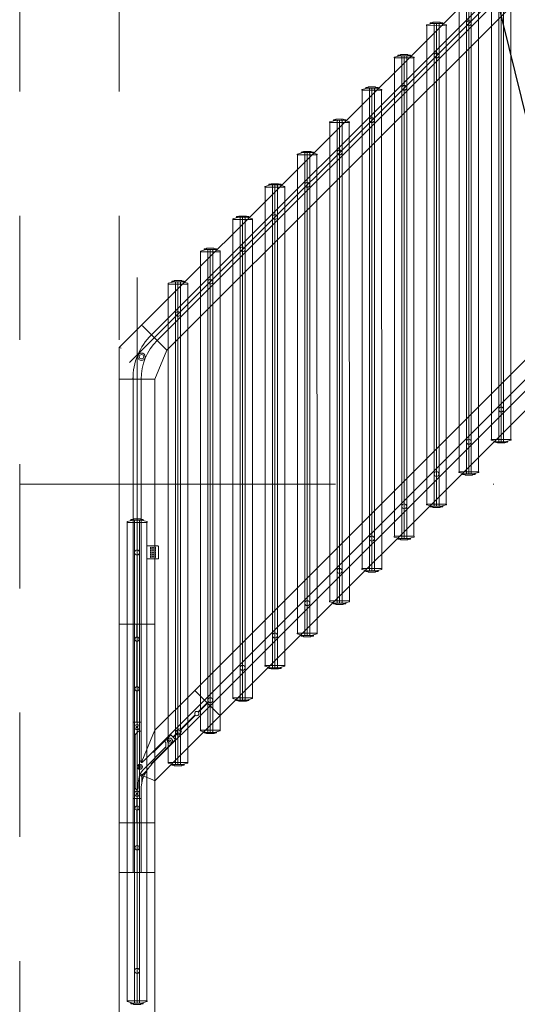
# Model space of a CAD drawing. Header units: metres. Extents: x -10951 to 10441, y -17253 to 1447.
# Tile 12 of 54: x -9071 to -8971, y -15445 to -15247. Entities that reach past the tile are written whole.
import ezdxf
from ezdxf.enums import TextEntityAlignment as Align

# ---------------------------------------------------------------- set-up
doc = ezdxf.new("R2010")
doc.units = ezdxf.units.M
doc.header["$MEASUREMENT"] = 0
for name, pattern in [('8', [0.5, 0.25, -0.25]), ('ACAD_ISO02W100', [15, 12, -3]), ('DASHDOT', [25.4, 12.7, -6.35, 0, -6.35])]:
    doc.linetypes.add(name, pattern=pattern)
for name, color, linetype, lineweight in [('#elektryczne', 8, 'Continuous', 20), ('A_B.CIENKIE', 8, 'Continuous', 9), ('A_OSIE', 8, 'Continuous', 13), ('A_OZACZENIE DRZWI', 8, 'Continuous', 13), ('A_OZNACZENIA OKIEN', 8, 'Continuous', 13), ('A_STOLARKA', 8, 'Continuous', 5), ('EB_UZIEMIENIE', 1, 'ACAD_ISO02W100', 30)]:
    doc.layers.add(name, color=color, linetype=linetype, lineweight=lineweight)
doc.styles.add('m1_romans', font='romans.shx', dxfattribs={"width": 0.8})

# ---------------------------------------------------------------- blocks, each defined once
blk = doc.blocks.new('podkład')
at = {"layer": 'A_B.CIENKIE', "color": 8, "linetype": '8', "ltscale": 100}
for p, q in [((11573.49, -2008.7), (11573.49, -4224.7)), ((11593.49, -2008.7), (11593.49, -4188.5))]:
    blk.add_line(p, q, dxfattribs=at)
at = {"layer": 'A_OSIE', "color": 8, "linetype": 'DASHDOT', "ltscale": 5}
blk.add_line((11573.49, -2412.72), (12973.49, -2412.72), dxfattribs=at)
at = {"layer": 'A_STOLARKA', "color": 8}
for p, q in [((11598.01, -2380.69), (11717.87, -2260.83)), ((11595.55, -2388.23), (11716.88, -2266.91)), ((11599.99, -2382.67), (11716.32, -2266.34)), ((11603.1, -2385.78), (11722.96, -2265.92)), ((11601.12, -2383.8), (11717.45, -2267.48)), ((11668.36, -2403.72), (11668.36, -2307.44)), ((11669.82, -2404.06), (11669.82, -2307.09)), ((11670.32, -2306.97), (11670.32, -2404.17)), ((11670.82, -2307.09), (11670.82, -2404.06)), ((11672.29, -2307.44), (11672.29, -2403.72)), ((11661.86, -2410.22), (11661.86, -2313.94)), ((11663.32, -2410.56), (11663.32, -2313.59)), ((11663.82, -2313.47), (11663.82, -2410.67)), ((11664.32, -2313.59), (11664.32, -2410.56)), ((11665.79, -2313.94), (11665.79, -2410.22)), ((11655.32, -2320.3), (11656.52, -2319.99)), ((11655.32, -2320.45), (11659.32, -2320.44)), ((11655.36, -2416.72), (11655.36, -2320.45)), ((11656.07, -2319.92), (11656.07, -2320.1)), ((11656.52, -2319.99), (11656.07, -2319.99)), ((11656.11, -2319.87), (11656.57, -2319.79)), ((11656.52, -2319.99), (11656.57, -2319.99)), ((11656.52, -2319.99), (11658.12, -2319.99)), ((11656.57, -2319.99), (11656.57, -2319.79)), ((11656.62, -2319.74), (11658.02, -2319.74)), ((11656.92, -2319.99), (11656.82, -2320.09)), ((11656.82, -2417.06), (11656.82, -2320.09)), ((11657.72, -2319.99), (11656.92, -2319.99)), ((11657.32, -2319.97), (11657.32, -2417.17)), ((11657.82, -2320.09), (11657.72, -2319.99)), ((11657.82, -2320.09), (11657.82, -2417.06)), ((11658.07, -2319.79), (11658.53, -2319.87)), ((11658.07, -2319.99), (11658.07, -2319.79)), ((11658.07, -2319.99), (11658.12, -2319.99)), ((11658.57, -2319.99), (11658.12, -2319.99)), ((11658.12, -2319.99), (11659.32, -2320.29)), ((11658.57, -2320.1), (11658.57, -2319.92)), ((11659.29, -2320.44), (11659.29, -2416.72)), ((11649.57, -2326.42), (11649.57, -2326.6)), ((11649.61, -2326.37), (11650.07, -2326.29)), ((11650.07, -2326.49), (11650.07, -2326.29)), ((11650.12, -2326.24), (11651.52, -2326.24)), ((11651.57, -2326.29), (11652.03, -2326.37)), ((11651.57, -2326.49), (11651.57, -2326.29)), ((11652.07, -2326.6), (11652.07, -2326.42)), ((11648.82, -2326.8), (11650.02, -2326.49)), ((11648.82, -2326.95), (11652.82, -2326.94)), ((11648.86, -2423.22), (11648.86, -2326.95)), ((11650.02, -2326.49), (11649.57, -2326.49)), ((11650.02, -2326.49), (11650.07, -2326.49)), ((11650.02, -2326.49), (11651.62, -2326.49)), ((11650.42, -2326.49), (11650.32, -2326.59)), ((11650.32, -2423.56), (11650.32, -2326.59)), ((11651.22, -2326.49), (11650.42, -2326.49)), ((11650.82, -2326.47), (11650.82, -2423.67)), ((11651.32, -2326.59), (11651.22, -2326.49)), ((11651.32, -2326.59), (11651.32, -2423.56)), ((11651.57, -2326.49), (11651.62, -2326.49)), ((11652.07, -2326.49), (11651.62, -2326.49)), ((11651.62, -2326.49), (11652.82, -2326.79)), ((11652.78, -2326.94), (11652.79, -2423.22)), ((11642.32, -2333.3), (11643.52, -2333)), ((11642.32, -2333.45), (11646.32, -2333.44)), ((11642.36, -2429.72), (11642.36, -2333.45)), ((11643.07, -2332.92), (11643.07, -2333.1)), ((11643.52, -2332.99), (11643.07, -2332.99)), ((11643.11, -2332.87), (11643.57, -2332.79)), ((11643.52, -2332.99), (11643.57, -2332.99)), ((11643.52, -2333), (11645.12, -2332.99)), ((11643.57, -2333), (11643.57, -2332.8)), ((11643.62, -2332.75), (11645.02, -2332.74)), ((11643.92, -2332.99), (11643.82, -2333.09)), ((11643.82, -2430.06), (11643.82, -2333.09)), ((11644.72, -2332.99), (11643.92, -2332.99)), ((11644.32, -2332.97), (11644.32, -2430.17)), ((11644.82, -2333.09), (11644.72, -2332.99)), ((11644.82, -2333.09), (11644.82, -2430.06)), ((11645.07, -2332.79), (11645.53, -2332.87)), ((11645.07, -2332.99), (11645.07, -2332.79)), ((11645.07, -2332.99), (11645.12, -2332.99)), ((11645.57, -2332.99), (11645.12, -2332.99)), ((11645.12, -2332.99), (11646.32, -2333.29)), ((11645.57, -2333.1), (11645.57, -2332.92)), ((11646.28, -2333.44), (11646.29, -2429.72)), ((11635.82, -2339.8), (11637.02, -2339.5)), ((11635.82, -2339.95), (11639.82, -2339.94)), ((11635.86, -2436.22), (11635.86, -2339.95)), ((11636.57, -2339.42), (11636.57, -2339.61)), ((11637.02, -2339.49), (11636.57, -2339.49)), ((11636.61, -2339.37), (11637.07, -2339.29)), ((11637.02, -2339.49), (11637.07, -2339.49)), ((11637.02, -2339.5), (11638.62, -2339.49)), ((11637.07, -2339.5), (11637.07, -2339.3)), ((11637.12, -2339.25), (11638.52, -2339.24)), ((11637.42, -2339.5), (11637.32, -2339.6)), ((11637.32, -2436.56), (11637.32, -2339.59)), ((11638.22, -2339.49), (11637.42, -2339.5)), ((11637.82, -2339.47), (11637.82, -2436.67)), ((11638.32, -2339.59), (11638.22, -2339.49)), ((11638.32, -2339.59), (11638.32, -2436.56)), ((11638.57, -2339.29), (11639.03, -2339.37)), ((11638.57, -2339.49), (11638.57, -2339.29)), ((11638.57, -2339.49), (11638.62, -2339.49)), ((11639.07, -2339.49), (11638.62, -2339.49)), ((11638.62, -2339.49), (11639.82, -2339.79)), ((11639.07, -2339.6), (11639.07, -2339.42)), ((11639.78, -2339.94), (11639.79, -2436.22)), ((11717.79, -2345.12), (11608.69, -2454.22)), ((11629.32, -2346.3), (11630.52, -2346)), ((11630.07, -2345.92), (11630.07, -2346.11)), ((11630.52, -2345.99), (11630.07, -2345.99)), ((11630.11, -2345.87), (11630.57, -2345.79)), ((11630.52, -2345.99), (11630.57, -2345.99)), ((11630.52, -2346), (11632.12, -2345.99)), ((11630.57, -2346), (11630.57, -2345.8)), ((11630.62, -2345.75), (11632.02, -2345.74)), ((11630.92, -2346), (11630.82, -2346.1)), ((11630.82, -2443.06), (11630.82, -2346.1)), ((11631.72, -2346), (11630.92, -2346)), ((11631.32, -2345.97), (11631.32, -2443.17)), ((11631.82, -2346.09), (11631.72, -2346)), ((11631.82, -2346.09), (11631.82, -2443.06)), ((11632.07, -2345.79), (11632.53, -2345.87)), ((11632.07, -2345.99), (11632.07, -2345.79)), ((11632.07, -2345.99), (11632.12, -2345.99)), ((11632.57, -2345.99), (11632.12, -2345.99)), ((11632.12, -2345.99), (11633.32, -2346.29)), ((11632.57, -2346.1), (11632.57, -2345.92)), ((11719.85, -2347.02), (11610.67, -2456.2)), ((11720.98, -2348.15), (11611.8, -2457.33)), ((11629.32, -2346.45), (11633.32, -2346.44)), ((11629.36, -2442.72), (11629.36, -2346.45)), ((11633.28, -2346.44), (11633.29, -2442.72)), ((11722.96, -2350.13), (11613.78, -2459.31)), ((11622.82, -2352.8), (11624.02, -2352.5)), ((11622.82, -2352.95), (11626.82, -2352.94)), ((11622.86, -2449.22), (11622.86, -2352.95)), ((11623.57, -2352.42), (11623.57, -2352.61)), ((11624.02, -2352.49), (11623.57, -2352.49)), ((11623.61, -2352.37), (11624.07, -2352.29)), ((11624.02, -2352.49), (11624.07, -2352.49)), ((11624.02, -2352.5), (11625.62, -2352.5)), ((11624.07, -2352.5), (11624.07, -2352.3)), ((11624.12, -2352.25), (11625.52, -2352.25)), ((11624.42, -2352.5), (11624.32, -2352.6)), ((11624.32, -2449.56), (11624.32, -2352.6)), ((11625.22, -2352.5), (11624.42, -2352.5)), ((11624.82, -2352.47), (11624.82, -2449.67)), ((11625.32, -2352.6), (11625.22, -2352.5)), ((11625.32, -2352.6), (11625.32, -2449.56)), ((11625.57, -2352.29), (11626.03, -2352.37)), ((11625.57, -2352.5), (11625.57, -2352.3)), ((11625.57, -2352.49), (11625.62, -2352.49)), ((11626.07, -2352.49), (11625.62, -2352.49)), ((11625.62, -2352.5), (11626.82, -2352.79)), ((11626.07, -2352.6), (11626.07, -2352.42)), ((11626.78, -2352.94), (11626.79, -2449.22)), ((11616.32, -2359.3), (11617.52, -2359)), ((11616.32, -2359.45), (11620.32, -2359.44)), ((11616.36, -2455.72), (11616.36, -2359.45)), ((11617.07, -2358.92), (11617.07, -2359.11)), ((11617.52, -2358.99), (11617.07, -2358.99)), ((11617.11, -2358.87), (11617.57, -2358.79)), ((11617.52, -2358.99), (11617.57, -2358.99)), ((11617.52, -2359), (11619.12, -2359)), ((11617.57, -2359), (11617.57, -2358.8)), ((11617.62, -2358.75), (11619.02, -2358.75)), ((11617.92, -2359), (11617.82, -2359.1)), ((11617.82, -2456.06), (11617.82, -2359.1)), ((11618.72, -2359), (11617.92, -2359)), ((11618.32, -2358.98), (11618.32, -2456.17)), ((11618.82, -2359.1), (11618.72, -2359)), ((11618.82, -2359.1), (11618.82, -2456.06)), ((11619.07, -2358.79), (11619.53, -2358.87)), ((11619.07, -2359), (11619.07, -2358.8)), ((11619.07, -2358.99), (11619.12, -2358.99)), ((11619.57, -2358.99), (11619.12, -2358.99)), ((11619.12, -2359), (11620.32, -2359.29)), ((11619.57, -2359.1), (11619.57, -2358.92)), ((11620.28, -2359.44), (11620.29, -2455.72)), ((11609.82, -2365.8), (11611.02, -2365.5)), ((11609.82, -2365.95), (11613.82, -2365.94)), ((11609.86, -2462.22), (11609.86, -2365.95)), ((11610.57, -2365.42), (11610.57, -2365.61)), ((11611.02, -2365.49), (11610.57, -2365.49)), ((11610.61, -2365.37), (11611.07, -2365.29)), ((11611.02, -2365.49), (11611.07, -2365.49)), ((11611.02, -2365.5), (11612.62, -2365.5)), ((11611.07, -2365.5), (11611.07, -2365.3)), ((11611.12, -2365.25), (11612.52, -2365.25)), ((11611.42, -2365.5), (11611.32, -2365.6)), ((11611.32, -2462.56), (11611.32, -2365.6)), ((11612.22, -2365.5), (11611.42, -2365.5)), ((11611.82, -2365.48), (11611.82, -2462.67)), ((11612.32, -2365.6), (11612.22, -2365.5)), ((11612.32, -2365.6), (11612.32, -2462.56)), ((11612.57, -2365.29), (11613.03, -2365.37)), ((11612.57, -2365.5), (11612.57, -2365.3)), ((11612.57, -2365.49), (11612.62, -2365.49)), ((11613.07, -2365.49), (11612.62, -2365.49)), ((11612.62, -2365.5), (11613.82, -2365.79)), ((11613.07, -2365.61), (11613.07, -2365.42)), ((11613.78, -2365.94), (11613.79, -2462.22)), ((11597.09, -2467.28), (11597.09, -2371.15)), ((11603.32, -2372.3), (11604.52, -2372)), ((11604.07, -2371.92), (11604.07, -2372.11)), ((11604.52, -2371.99), (11604.07, -2371.99)), ((11604.11, -2371.87), (11604.57, -2371.79)), ((11604.52, -2371.99), (11604.57, -2371.99)), ((11604.52, -2372), (11606.12, -2372)), ((11604.57, -2372), (11604.57, -2371.8)), ((11604.62, -2371.75), (11606.02, -2371.75)), ((11604.92, -2372), (11604.82, -2372.1)), ((11605.72, -2372), (11604.92, -2372)), ((11605.32, -2371.98), (11605.32, -2469.17)), ((11605.82, -2372.1), (11605.72, -2372)), ((11606.07, -2371.79), (11606.53, -2371.87)), ((11606.07, -2372), (11606.07, -2371.8)), ((11606.07, -2371.99), (11606.12, -2371.99)), ((11606.57, -2371.99), (11606.12, -2371.99)), ((11606.12, -2372), (11607.32, -2372.3)), ((11606.57, -2372.11), (11606.57, -2371.92)), ((11603.32, -2372.45), (11607.32, -2372.45)), ((11603.36, -2468.72), (11603.36, -2372.45)), ((11604.82, -2469.06), (11604.82, -2372.1)), ((11605.82, -2372.1), (11605.82, -2469.06)), ((11607.28, -2372.45), (11607.29, -2468.72)), ((11598.01, -2380.69), (11593.49, -2385.21)), ((11598.01, -2380.69), (11598.3, -2380.97)), ((11598.3, -2380.97), (11598.01, -2380.69)), ((11598.3, -2380.97), (11599.98, -2382.65)), ((11598.3, -2380.97), (11599.99, -2382.67)), ((11599.99, -2382.67), (11601.12, -2383.8)), ((11601.12, -2383.8), (11602.82, -2385.5)), ((11601.14, -2383.81), (11603.1, -2385.78)), ((11593.49, -2385.21), (11593.89, -2385.38)), ((11593.49, -2385.21), (11593.49, -2385.78)), ((11593.49, -2389.17), (11593.49, -2385.78)), ((11600.69, -2391.61), (11603.1, -2385.78)), ((11593.49, -2388.81), (11593.49, -2467.28)), ((11593.49, -2389.17), (11593.49, -2391.61)), ((11593.89, -2391.61), (11593.49, -2391.61)), ((11593.49, -2391.61), (11593.89, -2391.61)), ((11593.89, -2391.61), (11596.27, -2391.61)), ((11596.29, -2391.61), (11593.89, -2391.61)), ((11596.29, -2390.9), (11596.29, -2464.48)), ((11596.29, -2391.61), (11597.89, -2391.61)), ((11597.89, -2391.61), (11597.89, -2462.88)), ((11600.29, -2391.61), (11597.89, -2391.61)), ((11597.91, -2391.61), (11600.69, -2391.61)), ((11600.69, -2391.61), (11600.69, -2460.08)), ((11668.32, -2403.72), (11672.32, -2403.72)), ((11668.32, -2403.87), (11669.52, -2404.17)), ((11669.07, -2404.24), (11669.07, -2404.06)), ((11669.52, -2404.17), (11669.07, -2404.17)), ((11669.11, -2404.29), (11669.57, -2404.37)), ((11669.52, -2404.17), (11669.57, -2404.17)), ((11669.52, -2404.17), (11671.12, -2404.17)), ((11669.57, -2404.17), (11669.57, -2404.37)), ((11669.62, -2404.42), (11671.02, -2404.42)), ((11669.92, -2404.17), (11669.82, -2404.06)), ((11670.72, -2404.17), (11669.92, -2404.17)), ((11670.82, -2404.06), (11670.72, -2404.17)), ((11671.07, -2404.17), (11671.12, -2404.17)), ((11671.07, -2404.17), (11671.07, -2404.37)), ((11671.07, -2404.37), (11671.53, -2404.29)), ((11671.12, -2404.17), (11672.32, -2403.87)), ((11671.57, -2404.17), (11671.12, -2404.17)), ((11671.57, -2404.06), (11671.57, -2404.24)), ((11661.82, -2410.22), (11665.82, -2410.22)), ((11661.82, -2410.37), (11663.02, -2410.67)), ((11662.57, -2410.74), (11662.57, -2410.56)), ((11663.02, -2410.67), (11662.57, -2410.67)), ((11662.61, -2410.79), (11663.07, -2410.87)), ((11663.02, -2410.67), (11663.07, -2410.67)), ((11663.02, -2410.67), (11664.62, -2410.67)), ((11663.07, -2410.67), (11663.07, -2410.87)), ((11663.12, -2410.92), (11664.52, -2410.92)), ((11663.42, -2410.67), (11663.32, -2410.56)), ((11664.22, -2410.67), (11663.42, -2410.67)), ((11664.32, -2410.56), (11664.22, -2410.67)), ((11664.57, -2410.67), (11664.62, -2410.67)), ((11664.57, -2410.67), (11664.57, -2410.87)), ((11664.57, -2410.87), (11665.03, -2410.79)), ((11664.62, -2410.67), (11665.82, -2410.37)), ((11665.07, -2410.67), (11664.62, -2410.67)), ((11665.07, -2410.56), (11665.07, -2410.74)), ((11655.32, -2416.72), (11659.32, -2416.72)), ((11655.32, -2416.87), (11656.52, -2417.17)), ((11656.07, -2417.24), (11656.07, -2417.06)), ((11656.52, -2417.17), (11656.07, -2417.17)), ((11656.11, -2417.29), (11656.57, -2417.37)), ((11656.52, -2417.17), (11656.57, -2417.17)), ((11656.52, -2417.17), (11658.12, -2417.17)), ((11656.57, -2417.17), (11656.57, -2417.37)), ((11656.62, -2417.42), (11658.02, -2417.42)), ((11656.92, -2417.17), (11656.82, -2417.06)), ((11657.72, -2417.17), (11656.92, -2417.17)), ((11657.82, -2417.06), (11657.72, -2417.17)), ((11658.07, -2417.17), (11658.12, -2417.17)), ((11658.07, -2417.17), (11658.07, -2417.37)), ((11658.07, -2417.37), (11658.53, -2417.29)), ((11658.12, -2417.17), (11659.32, -2416.87)), ((11658.57, -2417.17), (11658.12, -2417.17)), ((11658.57, -2417.06), (11658.57, -2417.24)), ((11593.49, -4178.81), (11593.49, -2419.46)), ((11600.69, -4174.29), (11600.69, -2419.46)), ((11595.09, -2420.26), (11596.29, -2419.96)), ((11595.09, -2420.41), (11599.09, -2420.41)), ((11595.12, -2516.71), (11595.12, -2420.41)), ((11595.84, -2419.88), (11595.84, -2420.07)), ((11596.29, -2419.95), (11595.84, -2419.95)), ((11595.88, -2419.83), (11596.34, -2419.75)), ((11596.29, -2419.95), (11596.34, -2419.95)), ((11596.29, -2419.96), (11597.89, -2419.96)), ((11596.34, -2419.96), (11596.34, -2419.76)), ((11596.39, -2419.71), (11597.79, -2419.71)), ((11596.69, -2419.96), (11596.59, -2420.06)), ((11596.59, -2420.06), (11596.59, -2517.05)), ((11597.49, -2419.96), (11596.69, -2419.96)), ((11597.09, -2420.02), (11597.09, -2517.16)), ((11597.59, -2420.06), (11597.49, -2419.96)), ((11597.59, -2517.05), (11597.59, -2420.06)), ((11597.84, -2419.75), (11598.3, -2419.83)), ((11597.84, -2419.96), (11597.84, -2419.76)), ((11597.84, -2419.95), (11597.89, -2419.95)), ((11598.34, -2419.95), (11597.89, -2419.95)), ((11597.89, -2419.96), (11599.09, -2420.26)), ((11598.34, -2420.07), (11598.34, -2419.88)), ((11599.05, -2420.41), (11599.05, -2516.71)), ((11648.82, -2423.22), (11652.82, -2423.22)), ((11648.82, -2423.37), (11650.02, -2423.67)), ((11651.62, -2423.67), (11652.82, -2423.37)), ((11599.84, -2425.41), (11599.85, -2425.41)), ((11600.29, -2425.41), (11600.3, -2425.41)), ((11600.74, -2425.41), (11600.75, -2425.41)), ((11649.57, -2423.74), (11649.57, -2423.56)), ((11650.02, -2423.67), (11649.57, -2423.67)), ((11649.61, -2423.79), (11650.07, -2423.87)), ((11650.02, -2423.67), (11650.07, -2423.67)), ((11650.02, -2423.67), (11651.62, -2423.67)), ((11650.07, -2423.67), (11650.07, -2423.87)), ((11650.12, -2423.92), (11651.52, -2423.92)), ((11650.42, -2423.67), (11650.32, -2423.56)), ((11651.22, -2423.67), (11650.42, -2423.67)), ((11651.32, -2423.56), (11651.22, -2423.67)), ((11651.57, -2423.67), (11651.62, -2423.67)), ((11651.57, -2423.67), (11651.57, -2423.87)), ((11651.57, -2423.87), (11652.03, -2423.79)), ((11652.07, -2423.67), (11651.62, -2423.67)), ((11652.07, -2423.56), (11652.07, -2423.74)), ((11599.84, -2425.71), (11599.85, -2425.71)), ((11599.84, -2425.86), (11599.85, -2425.86)), ((11599.84, -2426.16), (11599.85, -2426.16)), ((11599.84, -2426.31), (11599.85, -2426.31)), ((11599.84, -2426.61), (11599.85, -2426.61)), ((11599.84, -2426.76), (11599.85, -2426.76)), ((11599.84, -2427.06), (11599.85, -2427.06)), ((11599.84, -2427.21), (11599.85, -2427.21)), ((11600.29, -2425.71), (11600.3, -2425.71)), ((11600.29, -2425.86), (11600.3, -2425.86)), ((11600.29, -2426.16), (11600.3, -2426.16)), ((11600.29, -2426.31), (11600.3, -2426.31)), ((11600.29, -2426.61), (11600.3, -2426.61)), ((11600.29, -2426.76), (11600.3, -2426.76)), ((11600.29, -2427.06), (11600.3, -2427.06)), ((11600.29, -2427.21), (11600.3, -2427.21)), ((11600.74, -2425.71), (11600.75, -2425.71)), ((11600.74, -2425.86), (11600.75, -2425.86)), ((11600.74, -2426.16), (11600.75, -2426.16)), ((11600.74, -2426.31), (11600.75, -2426.31)), ((11600.74, -2426.61), (11600.75, -2426.61)), ((11600.74, -2426.76), (11600.75, -2426.76)), ((11600.74, -2427.06), (11600.75, -2427.06)), ((11600.74, -2427.21), (11600.75, -2427.21)), ((11599.84, -2427.51), (11599.85, -2427.51)), ((11600.29, -2427.51), (11600.3, -2427.51)), ((11600.74, -2427.51), (11600.75, -2427.51)), ((11642.32, -2429.72), (11646.32, -2429.72)), ((11642.32, -2429.87), (11643.52, -2430.17)), ((11643.07, -2430.24), (11643.07, -2430.06)), ((11643.52, -2430.17), (11643.07, -2430.17)), ((11643.11, -2430.29), (11643.57, -2430.37)), ((11643.52, -2430.17), (11643.57, -2430.17)), ((11643.52, -2430.17), (11645.12, -2430.17)), ((11643.57, -2430.17), (11643.57, -2430.37)), ((11643.62, -2430.42), (11645.02, -2430.42)), ((11643.92, -2430.17), (11643.82, -2430.06)), ((11644.72, -2430.17), (11643.92, -2430.17)), ((11644.82, -2430.06), (11644.72, -2430.17)), ((11645.07, -2430.17), (11645.12, -2430.17)), ((11645.07, -2430.17), (11645.07, -2430.37)), ((11645.07, -2430.37), (11645.53, -2430.29)), ((11645.12, -2430.17), (11646.32, -2429.87)), ((11645.57, -2430.17), (11645.12, -2430.17)), ((11645.57, -2430.06), (11645.57, -2430.24)), ((11635.82, -2436.22), (11639.82, -2436.22)), ((11635.82, -2436.37), (11637.02, -2436.67)), ((11636.57, -2436.74), (11636.57, -2436.56)), ((11637.02, -2436.67), (11636.57, -2436.67)), ((11636.61, -2436.79), (11637.07, -2436.87)), ((11637.02, -2436.67), (11637.07, -2436.67)), ((11637.02, -2436.67), (11638.62, -2436.67)), ((11637.07, -2436.67), (11637.07, -2436.87)), ((11637.12, -2436.92), (11638.52, -2436.92)), ((11637.42, -2436.67), (11637.32, -2436.56)), ((11638.22, -2436.67), (11637.42, -2436.67)), ((11638.32, -2436.56), (11638.22, -2436.67)), ((11638.57, -2436.67), (11638.62, -2436.67)), ((11638.57, -2436.67), (11638.57, -2436.87)), ((11638.57, -2436.87), (11639.03, -2436.79)), ((11638.62, -2436.67), (11639.82, -2436.37)), ((11639.07, -2436.67), (11638.62, -2436.67)), ((11639.07, -2436.56), (11639.07, -2436.74)), ((11593.49, -2480.91), (11593.49, -2440.91)), ((11593.49, -2440.91), (11593.89, -2440.91)), ((11596.29, -2440.91), (11593.89, -2440.91)), ((11596.29, -2480.91), (11596.29, -2440.91)), ((11597.04, -2440.91), (11596.29, -2440.91)), ((11597.04, -2443.49), (11597.04, -2440.91)), ((11597.09, -2440.91), (11597.04, -2440.91)), ((11597.09, -2443.48), (11597.09, -2440.91)), ((11597.14, -2440.91), (11597.09, -2440.91)), ((11597.14, -2443.49), (11597.14, -2440.91)), ((11597.89, -2440.91), (11597.14, -2440.91)), ((11597.89, -2468.25), (11597.89, -2440.91)), ((11600.29, -2440.91), (11597.89, -2440.91)), ((11600.29, -2440.91), (11600.69, -2440.91)), ((11600.69, -2462.22), (11600.69, -2440.91)), ((11629.32, -2442.72), (11633.32, -2442.72)), ((11629.32, -2442.87), (11630.52, -2443.17)), ((11630.07, -2443.24), (11630.07, -2443.06)), ((11630.52, -2443.17), (11630.07, -2443.17)), ((11630.11, -2443.29), (11630.57, -2443.37)), ((11630.52, -2443.17), (11630.57, -2443.17)), ((11630.52, -2443.17), (11632.12, -2443.17)), ((11630.57, -2443.17), (11630.57, -2443.37)), ((11630.92, -2443.17), (11630.82, -2443.06)), ((11631.72, -2443.17), (11630.92, -2443.17)), ((11631.82, -2443.06), (11631.72, -2443.17)), ((11632.07, -2443.17), (11632.12, -2443.17)), ((11632.07, -2443.17), (11632.07, -2443.37)), ((11632.07, -2443.37), (11632.53, -2443.29)), ((11632.12, -2443.17), (11633.32, -2442.87)), ((11632.57, -2443.17), (11632.12, -2443.17)), ((11632.57, -2443.06), (11632.57, -2443.24)), ((11597.04, -2453.49), (11597.04, -2444.33)), ((11597.09, -2453.48), (11597.09, -2444.33)), ((11597.14, -2453.49), (11597.14, -2444.33)), ((11630.62, -2443.42), (11632.02, -2443.42)), ((11622.82, -2449.22), (11626.82, -2449.22)), ((11622.82, -2449.37), (11624.02, -2449.67)), ((11623.57, -2449.74), (11623.57, -2449.56)), ((11624.02, -2449.67), (11623.57, -2449.67)), ((11623.61, -2449.79), (11624.07, -2449.87)), ((11624.02, -2449.67), (11624.07, -2449.67)), ((11624.02, -2449.67), (11625.62, -2449.67)), ((11624.07, -2449.67), (11624.07, -2449.87)), ((11624.12, -2449.92), (11625.52, -2449.92)), ((11624.42, -2449.67), (11624.32, -2449.56)), ((11625.22, -2449.67), (11624.42, -2449.67)), ((11625.32, -2449.56), (11625.22, -2449.67)), ((11625.57, -2449.67), (11625.62, -2449.67)), ((11625.57, -2449.67), (11625.57, -2449.87)), ((11625.57, -2449.87), (11626.03, -2449.79)), ((11625.62, -2449.67), (11626.82, -2449.37)), ((11626.07, -2449.67), (11625.62, -2449.67)), ((11626.07, -2449.56), (11626.07, -2449.74)), ((11597.04, -2460.61), (11597.04, -2454.33)), ((11597.09, -2460.61), (11597.09, -2454.33)), ((11597.14, -2460.61), (11597.14, -2454.33)), ((11608.69, -2454.22), (11600.69, -2462.22)), ((11608.69, -2454.22), (11608.97, -2454.5)), ((11610.67, -2456.2), (11608.97, -2454.5)), ((11610.67, -2456.2), (11598.4, -2468.47)), ((11611.2, -2456.73), (11609.37, -2458.55)), ((11611.23, -2456.77), (11609.41, -2458.59)), ((11611.27, -2456.8), (11609.44, -2458.62)), ((11611.2, -2456.73), (11610.67, -2456.2)), ((11611.23, -2456.77), (11611.2, -2456.73)), ((11611.27, -2456.8), (11611.23, -2456.77)), ((11611.8, -2457.33), (11611.27, -2456.8)), ((11616.32, -2455.72), (11620.32, -2455.72)), ((11616.32, -2455.87), (11617.52, -2456.17)), ((11617.07, -2456.24), (11617.07, -2456.06)), ((11617.52, -2456.17), (11617.07, -2456.17)), ((11617.11, -2456.29), (11617.57, -2456.37)), ((11617.52, -2456.17), (11617.57, -2456.17)), ((11617.52, -2456.17), (11619.12, -2456.17)), ((11617.57, -2456.17), (11617.57, -2456.37)), ((11617.62, -2456.42), (11619.02, -2456.42)), ((11617.92, -2456.17), (11617.82, -2456.06)), ((11618.72, -2456.17), (11617.92, -2456.17)), ((11618.82, -2456.06), (11618.72, -2456.17)), ((11619.07, -2456.17), (11619.12, -2456.17)), ((11619.07, -2456.17), (11619.07, -2456.37)), ((11619.07, -2456.37), (11619.53, -2456.29)), ((11619.12, -2456.17), (11620.32, -2455.87)), ((11619.57, -2456.17), (11619.12, -2456.17)), ((11619.57, -2456.06), (11619.57, -2456.24)), ((11611.8, -2457.33), (11600.09, -2469.04)), ((11608.78, -2459.15), (11605.84, -2462.09)), ((11608.81, -2459.19), (11605.88, -2462.12)), ((11613.49, -2459.03), (11611.8, -2457.33)), ((11613.49, -2459.03), (11613.78, -2459.31)), ((11597.89, -2460.61), (11596.29, -2460.61)), ((11613.78, -2459.31), (11600.69, -2472.4)), ((11608.85, -2459.22), (11605.91, -2462.16)), ((11597.39, -2462.41), (11596.89, -2462.91)), ((11596.92, -2461.65), (11596.97, -2461.48)), ((11597.04, -2461.77), (11596.92, -2461.65)), ((11596.97, -2461.48), (11597.14, -2461.44)), ((11597.21, -2461.74), (11597.04, -2461.77)), ((11597.14, -2461.44), (11597.26, -2461.57)), ((11597.26, -2461.57), (11597.21, -2461.74)), ((11597.89, -2462.41), (11597.39, -2462.41)), ((11600.29, -2463.18), (11600.69, -2462.22)), ((11600.69, -2462.22), (11600.29, -2463.18)), ((11602.64, -2464.44), (11603.91, -2463.17)), ((11604.83, -2464.09), (11603.91, -2463.17)), ((11605.24, -2462.69), (11604.34, -2463.59)), ((11605.27, -2462.72), (11604.37, -2463.63)), ((11605.31, -2462.76), (11604.41, -2463.66)), ((11609.82, -2462.22), (11613.82, -2462.22)), ((11609.82, -2462.37), (11611.02, -2462.67)), ((11610.57, -2462.74), (11610.57, -2462.56)), ((11611.02, -2462.67), (11610.57, -2462.67)), ((11610.61, -2462.79), (11611.07, -2462.87)), ((11611.02, -2462.67), (11611.07, -2462.67)), ((11611.02, -2462.67), (11612.62, -2462.67)), ((11611.07, -2462.67), (11611.07, -2462.87)), ((11611.12, -2462.92), (11612.52, -2462.92)), ((11611.42, -2462.67), (11611.32, -2462.56)), ((11612.22, -2462.67), (11611.42, -2462.67)), ((11612.32, -2462.56), (11612.22, -2462.67)), ((11612.57, -2462.67), (11612.62, -2462.67)), ((11612.57, -2462.67), (11612.57, -2462.87)), ((11612.57, -2462.87), (11613.03, -2462.79)), ((11612.62, -2462.67), (11613.82, -2462.37)), ((11613.07, -2462.67), (11612.62, -2462.67)), ((11613.07, -2462.56), (11613.07, -2462.74)), ((11596.74, -2463.27), (11596.74, -2473.91)), ((11600.29, -2463.18), (11598.07, -2468.53)), ((11598.07, -2468.53), (11600.29, -2463.18)), ((11604.83, -2464.09), (11599.9, -2469.01)), ((11600.4, -2466.68), (11602.64, -2464.44)), ((11602.89, -2464.69), (11602.64, -2464.44)), ((11602.89, -2465.4), (11602.89, -2464.69)), ((11603.51, -2464.41), (11603.52, -2464.24)), ((11603.65, -2464.51), (11603.51, -2464.41)), ((11603.52, -2464.24), (11603.68, -2464.16)), ((11603.81, -2464.43), (11603.65, -2464.51)), ((11603.68, -2464.16), (11603.82, -2464.26)), ((11603.82, -2464.26), (11603.81, -2464.43)), ((11598.51, -2469.98), (11602.74, -2465.75)), ((11600.19, -2466.68), (11600.4, -2466.68)), ((11598.07, -2468.53), (11597.98, -2468.76)), ((11597.98, -2468.76), (11598.07, -2468.53)), ((11599.9, -2469.01), (11599.9, -2469.23)), ((11603.32, -2468.72), (11607.32, -2468.72)), ((11603.32, -2468.87), (11604.52, -2469.17)), ((11604.07, -2469.24), (11604.07, -2469.06)), ((11604.92, -2469.17), (11604.82, -2469.06)), ((11605.82, -2469.06), (11605.72, -2469.17)), ((11606.12, -2469.17), (11607.32, -2468.87)), ((11606.57, -2469.06), (11606.57, -2469.24)), ((11597.73, -2469.35), (11597.53, -2469.84)), ((11597.53, -2469.84), (11597.73, -2469.35)), ((11598.99, -2470.44), (11598.1, -2471.33)), ((11599.01, -2470.4), (11598.24, -2471.17)), ((11604.52, -2469.17), (11604.07, -2469.17)), ((11604.11, -2469.29), (11604.57, -2469.37)), ((11604.52, -2469.17), (11604.57, -2469.17)), ((11604.52, -2469.17), (11606.12, -2469.17)), ((11604.57, -2469.17), (11604.57, -2469.37)), ((11604.62, -2469.42), (11606.02, -2469.42)), ((11605.72, -2469.17), (11604.92, -2469.17)), ((11606.07, -2469.17), (11606.12, -2469.17)), ((11606.07, -2469.17), (11606.07, -2469.37)), ((11606.07, -2469.37), (11606.53, -2469.29)), ((11606.57, -2469.17), (11606.12, -2469.17)), ((11597.34, -2473.91), (11597.34, -2472.81)), ((11597.85, -2471.22), (11598.1, -2471.33)), ((11598.1, -2471.33), (11597.85, -2471.22)), ((11598.06, -2471.6), (11598.06, -2472.74)), ((11598.46, -2471.48), (11598.1, -2471.33)), ((11598.1, -2472.58), (11598.1, -2471.33)), ((11598.46, -2471.48), (11598.1, -2471.33)), ((11598.46, -2471.48), (11600.29, -2472.23)), ((11600.29, -2472.23), (11598.46, -2471.48)), ((11600.69, -2472.4), (11600.29, -2472.23)), ((11600.29, -2472.23), (11600.69, -2472.4)), ((11600.69, -2480.91), (11600.69, -2472.4)), ((11596.93, -2475.07), (11596.95, -2474.9)), ((11596.95, -2474.9), (11597.12, -2474.84)), ((11597.12, -2474.84), (11597.25, -2474.95)), ((11597.25, -2474.95), (11597.22, -2475.12)), ((11597.89, -2480.91), (11597.89, -2474.35)), ((11596.29, -2476.01), (11597.89, -2476.01)), ((11597.06, -2475.18), (11596.93, -2475.07)), ((11597.04, -2477.49), (11597.04, -2476.01)), ((11597.22, -2475.12), (11597.06, -2475.18)), ((11597.09, -2477.48), (11597.09, -2476.01)), ((11597.14, -2477.49), (11597.14, -2476.01)), ((11597.04, -2480.91), (11597.04, -2478.33)), ((11597.09, -2480.91), (11597.09, -2478.33)), ((11597.14, -2480.91), (11597.14, -2478.33)), ((11593.89, -2480.91), (11593.49, -2480.91)), ((11593.49, -2490.91), (11593.49, -2480.91)), ((11593.49, -2480.91), (11593.89, -2480.91)), ((11593.89, -2480.91), (11593.49, -2480.91)), ((11593.89, -2480.91), (11596.29, -2480.91)), ((11596.29, -2480.91), (11593.89, -2480.91)), ((11593.89, -2480.91), (11596.29, -2480.91)), ((11596.29, -2480.91), (11597.04, -2480.91)), ((11596.29, -2490.91), (11596.29, -2480.91)), ((11597.04, -2480.91), (11596.29, -2480.91)), ((11596.29, -2480.91), (11597.04, -2480.91)), ((11597.04, -2480.91), (11597.09, -2480.91)), ((11597.09, -2480.91), (11597.04, -2480.91)), ((11597.04, -2480.91), (11597.09, -2480.91)), ((11597.09, -2480.91), (11597.14, -2480.91)), ((11597.14, -2480.91), (11597.09, -2480.91)), ((11597.09, -2480.91), (11597.14, -2480.91)), ((11597.14, -2480.91), (11597.89, -2480.91)), ((11597.89, -2480.91), (11597.14, -2480.91)), ((11597.14, -2480.91), (11597.89, -2480.91)), ((11597.89, -2480.91), (11600.29, -2480.91)), ((11597.89, -2490.91), (11597.89, -2480.91)), ((11600.29, -2480.91), (11597.89, -2480.91)), ((11597.89, -2480.91), (11600.29, -2480.91)), ((11600.69, -2480.91), (11600.29, -2480.91)), ((11600.29, -2480.91), (11600.69, -2480.91)), ((11600.69, -2480.91), (11600.29, -2480.91)), ((11600.69, -2490.91), (11600.69, -2480.91)), ((11600.69, -2490.91), (11593.49, -2490.91)), ((11593.49, -2490.91), (11600.69, -2490.91)), ((11595.09, -2516.71), (11599.09, -2516.71)), ((11595.09, -2516.86), (11596.29, -2517.16)), ((11595.84, -2517.23), (11595.84, -2517.05)), ((11596.29, -2517.16), (11595.84, -2517.16)), ((11595.88, -2517.28), (11596.34, -2517.36)), ((11596.29, -2517.16), (11596.34, -2517.16)), ((11596.29, -2517.16), (11597.89, -2517.16)), ((11596.34, -2517.16), (11596.34, -2517.36)), ((11596.39, -2517.41), (11597.79, -2517.41)), ((11596.39, -2517.41), (11597.79, -2517.41)), ((11596.59, -2517.05), (11596.69, -2517.15)), ((11596.69, -2517.15), (11597.49, -2517.15)), ((11597.49, -2517.15), (11597.59, -2517.05)), ((11597.84, -2517.16), (11597.89, -2517.16)), ((11597.84, -2517.16), (11597.84, -2517.36)), ((11597.84, -2517.36), (11598.3, -2517.28)), ((11597.89, -2517.16), (11599.09, -2516.86)), ((11598.34, -2517.16), (11597.89, -2517.16)), ((11598.34, -2517.05), (11598.34, -2517.23))]:
    blk.add_line(p, q, dxfattribs=at)
at = {"layer": 'A_STOLARKA', "color": 8, "ltscale": 0.1}
for p, q in [((11655.32, -2320.45), (11655.32, -2320.3)), ((11659.32, -2320.44), (11659.32, -2320.29)), ((11648.82, -2326.95), (11648.82, -2326.8)), ((11652.82, -2326.94), (11652.82, -2326.79)), ((11642.32, -2333.45), (11642.32, -2333.3)), ((11646.32, -2333.44), (11646.32, -2333.29)), ((11635.82, -2339.95), (11635.82, -2339.8)), ((11639.82, -2339.94), (11639.82, -2339.79)), ((11629.32, -2346.45), (11629.32, -2346.3)), ((11633.32, -2346.44), (11633.32, -2346.29)), ((11622.82, -2352.95), (11622.82, -2352.8)), ((11626.82, -2352.94), (11626.82, -2352.79)), ((11616.32, -2359.45), (11616.32, -2359.3)), ((11620.32, -2359.44), (11620.32, -2359.29)), ((11609.82, -2365.95), (11609.82, -2365.8)), ((11613.82, -2365.94), (11613.82, -2365.79)), ((11603.32, -2372.45), (11603.32, -2372.3)), ((11607.32, -2372.45), (11607.32, -2372.3)), ((11668.32, -2403.72), (11668.32, -2403.87)), ((11672.32, -2403.72), (11672.32, -2403.87)), ((11661.82, -2410.22), (11661.82, -2410.37)), ((11665.82, -2410.22), (11665.82, -2410.37)), ((11655.32, -2416.72), (11655.32, -2416.87)), ((11659.32, -2416.72), (11659.32, -2416.87)), ((11595.09, -2420.41), (11595.09, -2420.26)), ((11599.09, -2420.41), (11599.09, -2420.26)), ((11648.82, -2423.22), (11648.82, -2423.37)), ((11652.82, -2423.22), (11652.82, -2423.37)), ((11642.32, -2429.72), (11642.32, -2429.87)), ((11646.32, -2429.72), (11646.32, -2429.87)), ((11635.82, -2436.22), (11635.82, -2436.37)), ((11639.82, -2436.22), (11639.82, -2436.37)), ((11629.32, -2442.72), (11629.32, -2442.87)), ((11633.32, -2442.72), (11633.32, -2442.87)), ((11622.82, -2449.22), (11622.82, -2449.37)), ((11626.82, -2449.22), (11626.82, -2449.37)), ((11616.32, -2455.72), (11616.32, -2455.87)), ((11620.32, -2455.72), (11620.32, -2455.87)), ((11609.82, -2462.22), (11609.82, -2462.37)), ((11613.82, -2462.22), (11613.82, -2462.37)), ((11603.32, -2468.72), (11603.32, -2468.87)), ((11607.32, -2468.72), (11607.32, -2468.87)), ((11595.09, -2516.71), (11595.09, -2516.86)), ((11599.09, -2516.71), (11599.09, -2516.86))]:
    blk.add_line(p, q, dxfattribs=at)
at = {"layer": 'A_STOLARKA', "color": 8}
blk.add_lwpolyline([(11601.4, -2427.66), (11601.4, -2425.26, 0.414214), (11601.3, -2425.16), (11599.05, -2425.16), (11599.05, -2427.76), (11601.3, -2427.76, 0.414214)], format="xyb", close=True, dxfattribs=at)
for centre, radius in [((11663.82, -2319.96), 0.5), ((11657.32, -2326.46), 0.5), ((11650.82, -2332.96), 0.5), ((11644.32, -2339.46), 0.5), ((11637.82, -2345.96), 0.5), ((11631.32, -2352.46), 0.5), ((11624.82, -2358.96), 0.5), ((11618.32, -2365.46), 0.5), ((11611.82, -2371.97), 0.5), ((11605.32, -2378.47), 0.5), ((11597.99, -2387.08), 0.75), ((11597.99, -2387.08), 0.45), ((11670.32, -2397.68), 0.5), ((11663.82, -2404.18), 0.5), ((11657.32, -2410.68), 0.5), ((11650.82, -2417.18), 0.5), ((11644.32, -2423.68), 0.5), ((11597.09, -2426.46), 0.5), ((11637.82, -2430.18), 0.5), ((11631.32, -2436.68), 0.5), ((11624.82, -2443.18), 0.5), ((11618.32, -2449.68), 0.5), ((11611.82, -2456.18), 0.5), ((11597.09, -2461.61), 0.52), ((11597.09, -2461.61), 0.5), ((11605.32, -2462.68), 0.5), ((11603.67, -2464.33), 0.52), ((11603.67, -2464.33), 0.5), ((11597.66, -2469.61), 0.52), ((11597.66, -2469.61), 0.265), ((11597.09, -2475.01), 0.52), ((11597.09, -2475.01), 0.5), ((11597.09, -2510.66), 0.5), ((11597.09, -2510.66), 0.5)]:
    blk.add_circle(centre, radius, dxfattribs=at)
for centre, radius, start, end in [((11656.12, -2319.92), 0.05, 100.0211, 180.0211), ((11656.62, -2319.79), 0.05, 90.0211, 180.0211), ((11658.02, -2319.79), 0.05, 0.0211, 90.0211), ((11658.52, -2319.92), 0.05, 0.0211, 80.0211), ((11649.62, -2326.42), 0.05, 100.0211, 180.0211), ((11650.12, -2326.29), 0.05, 90.0211, 180.0211), ((11651.52, -2326.29), 0.05, 0.0211, 90.0211), ((11652.02, -2326.42), 0.05, 0.0211, 80.0211), ((11643.12, -2332.92), 0.05, 100.0211, 180.0211), ((11643.62, -2332.8), 0.05, 90.0211, 180.0211), ((11645.02, -2332.79), 0.05, 0.0211, 90.0211), ((11645.52, -2332.92), 0.05, 0.0211, 80.0211), ((11636.62, -2339.42), 0.05, 100.0211, 180.0211), ((11637.12, -2339.3), 0.05, 90.0211, 180.0211), ((11638.52, -2339.29), 0.05, 0.0211, 90.0211), ((11639.02, -2339.42), 0.05, 0.0211, 80.0211), ((11630.12, -2345.92), 0.05, 100.0211, 180.0211), ((11630.62, -2345.8), 0.05, 90.0211, 180.0211), ((11632.02, -2345.79), 0.05, 0.0211, 90.0211), ((11632.52, -2345.92), 0.05, 0.0211, 80.0211), ((11623.62, -2352.42), 0.05, 100.0211, 180.0211), ((11624.12, -2352.3), 0.05, 90.0211, 180.0211), ((11625.52, -2352.3), 0.05, 0.0211, 90.0211), ((11626.02, -2352.42), 0.05, 0.0211, 80.0211), ((11617.12, -2358.92), 0.05, 100.0211, 180.0211), ((11617.62, -2358.8), 0.05, 90.0211, 180.0211), ((11619.02, -2358.8), 0.05, 0.0211, 90.0211), ((11619.52, -2358.92), 0.05, 0.0211, 80.0211), ((11610.62, -2365.42), 0.05, 100.0211, 180.0211), ((11611.12, -2365.3), 0.05, 90.0211, 180.0211), ((11612.52, -2365.3), 0.05, 0.0211, 90.0211), ((11613.02, -2365.42), 0.05, 0.0211, 80.0211), ((11604.12, -2371.92), 0.05, 100.0211, 180.0211), ((11604.62, -2371.8), 0.05, 90.0211, 180.0211), ((11606.02, -2371.8), 0.05, 0.0211, 90.0211), ((11606.52, -2371.92), 0.05, 0.0211, 80.0211), ((11608.93, -2391.61), 12.67, 135, 180), ((11608.93, -2391.61), 11.03, 135, 180), ((11669.12, -2404.24), 0.05, 180, 260), ((11669.62, -2404.37), 0.05, 180, 270), ((11671.02, -2404.37), 0.05, 270, 0), ((11671.52, -2404.24), 0.05, 280, 0), ((11662.62, -2410.74), 0.05, 180, 260), ((11663.12, -2410.87), 0.05, 180, 270), ((11664.52, -2410.87), 0.05, 270, 0), ((11665.02, -2410.74), 0.05, 280, 0), ((11656.12, -2417.24), 0.05, 180, 260), ((11656.62, -2417.37), 0.05, 180, 270), ((11658.02, -2417.37), 0.05, 270, 0), ((11658.52, -2417.24), 0.05, 280, 0), ((11595.89, -2419.88), 0.05, 100, 180), ((11596.39, -2419.76), 0.05, 90, 180), ((11597.79, -2419.76), 0.05, 0, 90), ((11598.29, -2419.88), 0.05, 0, 80), ((11649.62, -2423.74), 0.05, 180, 260), ((11650.12, -2423.87), 0.05, 180, 270), ((11651.52, -2423.87), 0.05, 270, 0), ((11652.02, -2423.74), 0.05, 280, 0), ((11643.12, -2430.24), 0.05, 180, 260), ((11643.62, -2430.37), 0.05, 180, 270), ((11645.02, -2430.37), 0.05, 270, 0), ((11645.52, -2430.24), 0.05, 280, 0), ((11636.62, -2436.74), 0.05, 180, 260), ((11637.12, -2436.87), 0.05, 180, 270), ((11638.52, -2436.87), 0.05, 270, 0), ((11639.02, -2436.74), 0.05, 280, 0), ((11630.12, -2443.24), 0.05, 180, 260), ((11632.52, -2443.24), 0.05, 280, 0), ((11597.09, -2443.91), 0.425, 96.7563, 263.2437), ((11597.09, -2443.91), 0.425, 90, 96.7563), ((11597.09, -2443.91), 0.425, 263.2437, 270), ((11597.09, -2443.91), 0.425, 83.2437, 90), ((11597.09, -2443.91), 0.425, 270, 276.7563), ((11597.09, -2443.91), 0.425, 276.7563, 83.2437), ((11630.62, -2443.37), 0.05, 180, 270), ((11632.02, -2443.37), 0.05, 270, 0), ((11623.62, -2449.74), 0.05, 180, 260), ((11624.12, -2449.87), 0.05, 180, 270), ((11625.52, -2449.87), 0.05, 270, 0), ((11626.02, -2449.74), 0.05, 280, 0), ((11597.09, -2453.91), 0.425, 96.7563, 263.2437), ((11597.09, -2453.91), 0.425, 90, 96.7563), ((11597.09, -2453.91), 0.425, 263.2437, 270), ((11597.09, -2453.91), 0.425, 83.2437, 90), ((11597.09, -2453.91), 0.425, 270, 276.7563), ((11597.09, -2453.91), 0.425, 276.7563, 83.2437), ((11617.12, -2456.24), 0.05, 180, 260), ((11617.62, -2456.37), 0.05, 180, 270), ((11619.02, -2456.37), 0.05, 270, 0), ((11619.52, -2456.24), 0.05, 280, 0), ((11609.11, -2458.89), 0.425, 51.7563, 218.2437), ((11609.11, -2458.89), 0.425, 218.2437, 225), ((11609.11, -2458.89), 0.425, 225, 231.7563), ((11609.11, -2458.89), 0.425, 231.7563, 38.2437), ((11609.11, -2458.89), 0.425, 45, 51.7563), ((11609.11, -2458.89), 0.425, 38.2437, 45), ((11597.24, -2463.27), 0.5, 135, 180), ((11605.57, -2462.42), 0.425, 51.7563, 218.2437), ((11605.57, -2462.42), 0.425, 218.2437, 225), ((11605.57, -2462.42), 0.425, 225, 231.7563), ((11605.57, -2462.42), 0.425, 231.7563, 38.2437), ((11605.57, -2462.42), 0.425, 45, 51.7563), ((11605.57, -2462.42), 0.425, 38.2437, 45), ((11610.62, -2462.74), 0.05, 180, 260), ((11611.12, -2462.87), 0.05, 180, 270), ((11612.52, -2462.87), 0.05, 270, 0), ((11613.02, -2462.74), 0.05, 280, 0), ((11602.39, -2465.4), 0.5, 315, 0), ((11598.06, -2468.52), 0.25, 131.1814, 358.5484), ((11598.19, -2468.25), 0.3, 180, 247.5), ((11598.19, -2468.25), 0.3, 247.5, 315), ((11605.39, -2474.35), 7.5, 135, 157.5), ((11601.34, -2472.81), 4, 135, 180), ((11598.06, -2471.35), 0.25, 45, 270), ((11604.12, -2469.24), 0.05, 180, 260), ((11604.62, -2469.37), 0.05, 180, 270), ((11606.02, -2469.37), 0.05, 270, 0), ((11606.52, -2469.24), 0.05, 280, 0), ((11605.39, -2474.35), 7.5, 157.5, 180), ((11597.04, -2473.91), 0.3, 180, 0), ((11597.09, -2477.91), 0.425, 96.7563, 263.2437), ((11597.09, -2477.91), 0.425, 90, 96.7563), ((11597.09, -2477.91), 0.425, 263.2437, 270), ((11597.09, -2477.91), 0.425, 83.2437, 90), ((11597.09, -2477.91), 0.425, 270, 276.7563), ((11597.09, -2477.91), 0.425, 276.7563, 83.2437), ((11597.09, -2485.91), 0.45, 96.3794, 263.6206), ((11597.09, -2485.91), 0.45, 90, 96.3794), ((11597.09, -2485.91), 0.45, 263.6206, 270), ((11597.09, -2485.91), 0.45, 83.6206, 90), ((11597.09, -2485.91), 0.45, 270, 276.3794), ((11597.09, -2485.91), 0.45, 276.3794, 83.6206), ((11595.89, -2517.23), 0.05, 180, 260), ((11596.39, -2517.36), 0.05, 180, 270), ((11597.79, -2517.36), 0.05, 270, 0), ((11598.29, -2517.23), 0.05, 280, 0)]:
    blk.add_arc(centre, radius, start, end, dxfattribs=at)
for centre in [(11599.84, -2425.56), (11600.29, -2425.56), (11600.74, -2425.56), (11599.84, -2426.01), (11599.84, -2426.46), (11599.84, -2426.91), (11599.84, -2427.36), (11600.29, -2426.01), (11600.29, -2426.46), (11600.29, -2426.91), (11600.29, -2427.36), (11600.74, -2426.01), (11600.74, -2426.46), (11600.74, -2426.91), (11600.74, -2427.36)]:
    blk.add_ellipse(centre, major_axis=(0, -0.15), ratio=0.5, start_param=3.141593, end_param=6.283185, dxfattribs=at)
for centre in [(11599.85, -2425.56), (11600.3, -2425.56), (11600.75, -2425.56), (11599.85, -2426.01), (11599.85, -2426.46), (11599.85, -2426.91), (11599.85, -2427.36), (11600.3, -2426.01), (11600.3, -2426.46), (11600.3, -2426.91), (11600.3, -2427.36), (11600.75, -2426.01), (11600.75, -2426.46), (11600.75, -2426.91), (11600.75, -2427.36)]:
    blk.add_ellipse(centre, major_axis=(0, -0.15), ratio=0.5, dxfattribs=at)
at = {"layer": 'A_OZACZENIE DRZWI', "color": 8, "ltscale": 0.1, "style": 'm1_romans', "width": 0.8}
for rotation, p in [(98.4861, (12735.07, -773.13)), (360, (12573.8, -1012.7)), (90, (11565.29, -1150.14)), (90, (11872.29, -1150.14)), (90, (12230.03, -1245.64)), (90, (12385.87, -1249.44)), (90, (11565.29, -1370.89)), (90, (11872.29, -1370.89)), (90, (12230.03, -1370.89)), (90, (12389.3, -1370.89)), (90, (11748.79, -1556.15)), (90, (11986.6, -1556.15)), (90, (12389.3, -1556.15)), (360, (12235.05, -1664.2)), (360, (12235.05, -1880.2)), (90, (11745.78, -2001.94))]:
    blk.add_attdef('SZEROKOSC', text='', height=10, rotation=rotation, dxfattribs=at).set_placement(p, align=Align.BOTTOM_CENTER)
for rotation, p in [(98.4861, (12738.56, -773.47)), (360, (12572.95, -1016.09)), (90, (11568.68, -1150.99)), (90, (11875.68, -1150.99)), (90, (12233.42, -1246.49)), (90, (12389.27, -1250.29)), (90, (11568.68, -1371.74)), (90, (11875.68, -1371.74)), (90, (12233.42, -1371.74)), (90, (12392.69, -1371.74)), (90, (11752.19, -1557)), (90, (11990, -1557)), (90, (12392.69, -1557)), (360, (12234.2, -1667.59)), (360, (12234.2, -1883.59)), (90, (11749.18, -2002.79))]:
    blk.add_attdef('WYSOKOSC', text='', height=10, rotation=rotation, dxfattribs=at).set_placement(p, align=Align.TOP_CENTER)
at = {"layer": 'A_OZNACZENIA OKIEN', "color": 8, "ltscale": 0.1, "style": 'm1_romans', "width": 0.8}
for rotation, p in [(278.8676, (13403.28, -587.56)), (278.8676, (13013.44, -645.27)), (278.8676, (12475.3, -724.92)), (278.8676, (12253.72, -757.72)), (0, (14011.09, -903.42)), (278.8676, (11051.11, -935.72)), (278.8676, (10670.26, -992.09)), (0, (14011.09, -1578.09)), (90, (10823, -2081.55)), (90, (11208, -2081.55)), (90, (11974, -2081.55)), (90, (13179.19, -2081.55)), (90, (13543.19, -2081.55))]:
    blk.add_attdef('WYSOKOSC', text='', height=10, rotation=rotation, dxfattribs=at).set_placement(p, align=Align.TOP_CENTER)
for rotation, p in [(278.8676, (13373.71, -593.04)), (278.8676, (12983.87, -650.74)), (278.8676, (12445.73, -730.4)), (278.8676, (12224.15, -763.19)), (0, (14017.48, -900.03)), (278.8676, (11021.54, -941.2)), (278.8676, (10640.69, -997.57)), (0, (14017.48, -1574.7)), (90, (10819.6, -2080.7)), (90, (11204.6, -2080.7)), (90, (11970.6, -2080.7)), (90, (13175.8, -2080.7)), (90, (13539.8, -2080.7))]:
    blk.add_attdef('SZEROKOSC', text='', height=10, rotation=rotation, dxfattribs=at).set_placement(p, align=Align.BOTTOM_CENTER)

msp = doc.modelspace()

# ---------------------------------------------------------------- linework, layer by layer
at = {"layer": 'EB_UZIEMIENIE', "linetype": 'Continuous', "lineweight": 30}
msp.add_line((-8950.83, -15340.29), (-9053.04, -14923.79), dxfattribs=at)

# ---------------------------------------------------------------- block references
at = {"layer": '#elektryczne', "color": 8, "linetype": 'Continuous', "lineweight": 18}
msp.add_blockref('podkład', (-20644.32, -12927.59), dxfattribs=at)

doc.saveas('drawing.dxf')
